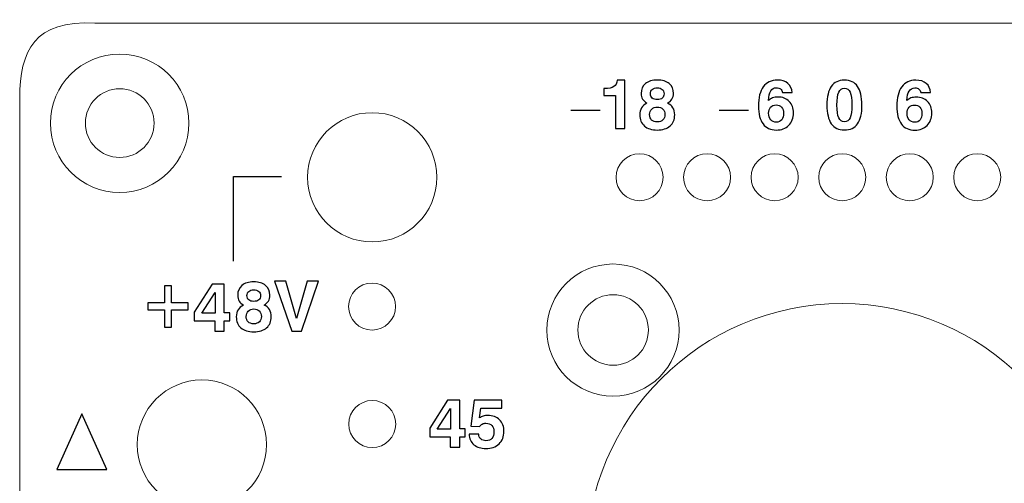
# Model space of a CAD drawing. Header units: inches. Extents: x -1.88 to 1.87, y -0.27 to 1.42.
# Tile 5 of 8: x -1.88 to -0.2, y 0.63 to 1.42. Entities that reach past the tile are written whole.
import ezdxf

# ---------------------------------------------------------------- set-up
doc = ezdxf.new("R2010")
doc.units = ezdxf.units.IN
doc.header["$MEASUREMENT"] = 0
for name, color, linetype in [('Layer 1', 7, 'Continuous'), ('Layer 3', 7, 'Continuous'), ('Layer 4', 7, 'Continuous')]:
    doc.layers.add(name, color=color, linetype=linetype)

msp = doc.modelspace()

# ---------------------------------------------------------------- linework, layer by layer
at = {"layer": 'Layer 1'}
for points, knots in [([(-0.8614, 1.2377), (-0.8614, 1.2377), (-0.8614, 1.2941), (-0.8614, 1.2941), (-0.8614, 1.2941), (-0.8614, 1.2941), (-0.8811, 1.2941), (-0.8811, 1.2941), (-0.8811, 1.2941), (-0.8811, 1.2941), (-0.8811, 1.3057), (-0.8811, 1.3057), (-0.8811, 1.3057), (-0.8811, 1.3057), (-0.8799, 1.3057), (-0.8799, 1.3057), (-0.8799, 1.3057), (-0.8727, 1.3057), (-0.8675, 1.3068), (-0.8642, 1.3091), (-0.8642, 1.3091), (-0.8609, 1.3113), (-0.859, 1.315), (-0.8584, 1.3202), (-0.8584, 1.3202), (-0.8584, 1.3202), (-0.8452, 1.3202), (-0.8452, 1.3202), (-0.8452, 1.3202), (-0.8452, 1.3202), (-0.8452, 1.2377), (-0.8452, 1.2377), (-0.8452, 1.2377), (-0.8452, 1.2377), (-0.8614, 1.2377), (-0.8614, 1.2377)], [0, 0, 0, 0, 0.1, 0.1, 0.1, 0.1, 0.2, 0.2, 0.2, 0.2, 0.3, 0.3, 0.3, 0.3, 0.4, 0.4, 0.4, 0.4, 0.5, 0.5, 0.5, 0.5, 0.6, 0.6, 0.6, 0.6, 0.7, 0.7, 0.7, 0.7, 0.8, 0.8, 0.8, 0.8, 1, 1, 1, 1]), ([(-0.8077, 1.2811), (-0.8111, 1.283), (-0.8136, 1.2852), (-0.8152, 1.2878), (-0.8152, 1.2878), (-0.8167, 1.2904), (-0.8175, 1.2937), (-0.8175, 1.2976), (-0.8175, 1.2976), (-0.8175, 1.3047), (-0.8151, 1.3103), (-0.8102, 1.3143), (-0.8102, 1.3143), (-0.8054, 1.3183), (-0.7987, 1.3204), (-0.7901, 1.3204), (-0.7901, 1.3204), (-0.7815, 1.3204), (-0.7748, 1.3183), (-0.7699, 1.3143), (-0.7699, 1.3143), (-0.7651, 1.3103), (-0.7626, 1.3048), (-0.7626, 1.2976), (-0.7626, 1.2976), (-0.7626, 1.2939), (-0.7635, 1.2905), (-0.7651, 1.2878), (-0.7651, 1.2878), (-0.7668, 1.285), (-0.7693, 1.2828), (-0.7726, 1.2811), (-0.7726, 1.2811), (-0.7685, 1.2792), (-0.7655, 1.2766), (-0.7634, 1.2733), (-0.7634, 1.2733), (-0.7614, 1.2699), (-0.7604, 1.2659), (-0.7604, 1.2611), (-0.7604, 1.2611), (-0.7604, 1.2531), (-0.763, 1.2468), (-0.7683, 1.2422), (-0.7683, 1.2422), (-0.7736, 1.2376), (-0.7809, 1.2353), (-0.7901, 1.2353), (-0.7901, 1.2353), (-0.7995, 1.2353), (-0.8068, 1.2376), (-0.812, 1.2421), (-0.812, 1.2421), (-0.8172, 1.2467), (-0.8198, 1.253), (-0.8198, 1.2611), (-0.8198, 1.2611), (-0.8198, 1.2658), (-0.8188, 1.2698), (-0.8169, 1.273), (-0.8169, 1.273), (-0.8149, 1.2762), (-0.8119, 1.2789), (-0.8077, 1.2811)], [0, 0, 0, 0, 0.058824, 0.058824, 0.058824, 0.058824, 0.117647, 0.117647, 0.117647, 0.117647, 0.176471, 0.176471, 0.176471, 0.176471, 0.235294, 0.235294, 0.235294, 0.235294, 0.294118, 0.294118, 0.294118, 0.294118, 0.352941, 0.352941, 0.352941, 0.352941, 0.411765, 0.411765, 0.411765, 0.411765, 0.470588, 0.470588, 0.470588, 0.470588, 0.529412, 0.529412, 0.529412, 0.529412, 0.588235, 0.588235, 0.588235, 0.588235, 0.647059, 0.647059, 0.647059, 0.647059, 0.705882, 0.705882, 0.705882, 0.705882, 0.764706, 0.764706, 0.764706, 0.764706, 0.823529, 0.823529, 0.823529, 0.823529, 0.882353, 0.882353, 0.882353, 0.882353, 1, 1, 1, 1]), ([(-0.6007, 1.2855), (-0.5988, 1.2875), (-0.5965, 1.2889), (-0.5939, 1.2899), (-0.5939, 1.2899), (-0.5912, 1.2909), (-0.5883, 1.2914), (-0.585, 1.2914), (-0.585, 1.2914), (-0.5769, 1.2914), (-0.5705, 1.2889), (-0.5656, 1.284), (-0.5656, 1.284), (-0.5607, 1.2791), (-0.5583, 1.2725), (-0.5583, 1.2643), (-0.5583, 1.2643), (-0.5583, 1.2556), (-0.561, 1.2486), (-0.5663, 1.2433), (-0.5663, 1.2433), (-0.5716, 1.238), (-0.5786, 1.2353), (-0.5873, 1.2353), (-0.5873, 1.2353), (-0.5973, 1.2353), (-0.6049, 1.2387), (-0.6101, 1.2456), (-0.6101, 1.2456), (-0.6153, 1.2526), (-0.6179, 1.2627), (-0.6179, 1.276), (-0.6179, 1.276), (-0.6179, 1.2904), (-0.6151, 1.3013), (-0.6096, 1.3089), (-0.6096, 1.3089), (-0.604, 1.3165), (-0.596, 1.3203), (-0.5855, 1.3203), (-0.5855, 1.3203), (-0.5782, 1.3203), (-0.5723, 1.3184), (-0.5678, 1.3146), (-0.5678, 1.3146), (-0.5633, 1.3108), (-0.5609, 1.3056), (-0.5605, 1.2991), (-0.5605, 1.2991), (-0.5605, 1.2991), (-0.5772, 1.2991), (-0.5772, 1.2991), (-0.5772, 1.2991), (-0.5776, 1.3018), (-0.5786, 1.3038), (-0.5803, 1.3051), (-0.5803, 1.3051), (-0.582, 1.3065), (-0.5843, 1.3072), (-0.5874, 1.3072), (-0.5874, 1.3072), (-0.5915, 1.3072), (-0.5947, 1.3054), (-0.5969, 1.3018), (-0.5969, 1.3018), (-0.5992, 1.2982), (-0.6004, 1.2928), (-0.6007, 1.2855)], [0, 0, 0, 0, 0.055556, 0.055556, 0.055556, 0.055556, 0.111111, 0.111111, 0.111111, 0.111111, 0.166667, 0.166667, 0.166667, 0.166667, 0.222222, 0.222222, 0.222222, 0.222222, 0.277778, 0.277778, 0.277778, 0.277778, 0.333333, 0.333333, 0.333333, 0.333333, 0.388889, 0.388889, 0.388889, 0.388889, 0.444444, 0.444444, 0.444444, 0.444444, 0.5, 0.5, 0.5, 0.5, 0.555556, 0.555556, 0.555556, 0.555556, 0.611111, 0.611111, 0.611111, 0.611111, 0.666667, 0.666667, 0.666667, 0.666667, 0.722222, 0.722222, 0.722222, 0.722222, 0.777778, 0.777778, 0.777778, 0.777778, 0.833333, 0.833333, 0.833333, 0.833333, 0.888889, 0.888889, 0.888889, 0.888889, 1, 1, 1, 1]), ([(-0.5013, 1.2777), (-0.5013, 1.2919), (-0.4989, 1.3025), (-0.4939, 1.3096), (-0.4939, 1.3096), (-0.489, 1.3166), (-0.4815, 1.3202), (-0.4715, 1.3202), (-0.4715, 1.3202), (-0.4616, 1.3202), (-0.4541, 1.3166), (-0.4491, 1.3095), (-0.4491, 1.3095), (-0.4442, 1.3024), (-0.4417, 1.2918), (-0.4417, 1.2776), (-0.4417, 1.2776), (-0.4417, 1.2635), (-0.4441, 1.2529), (-0.4491, 1.2459), (-0.4491, 1.2459), (-0.454, 1.2389), (-0.4615, 1.2354), (-0.4715, 1.2354), (-0.4715, 1.2354), (-0.4815, 1.2354), (-0.489, 1.2389), (-0.4939, 1.2459), (-0.4939, 1.2459), (-0.4989, 1.253), (-0.5013, 1.2636), (-0.5013, 1.2777)], [0, 0, 0, 0, 0.111111, 0.111111, 0.111111, 0.111111, 0.222222, 0.222222, 0.222222, 0.222222, 0.333333, 0.333333, 0.333333, 0.333333, 0.444444, 0.444444, 0.444444, 0.444444, 0.555556, 0.555556, 0.555556, 0.555556, 0.666667, 0.666667, 0.666667, 0.666667, 0.777778, 0.777778, 0.777778, 0.777778, 1, 1, 1, 1]), ([(-0.3651, 1.2854), (-0.3632, 1.2874), (-0.3609, 1.2888), (-0.3583, 1.2898), (-0.3583, 1.2898), (-0.3556, 1.2908), (-0.3527, 1.2912), (-0.3494, 1.2912), (-0.3494, 1.2912), (-0.3413, 1.2912), (-0.3349, 1.2888), (-0.33, 1.2839), (-0.33, 1.2839), (-0.3251, 1.2789), (-0.3227, 1.2724), (-0.3227, 1.2642), (-0.3227, 1.2642), (-0.3227, 1.2555), (-0.3254, 1.2485), (-0.3307, 1.2432), (-0.3307, 1.2432), (-0.336, 1.2378), (-0.343, 1.2351), (-0.3517, 1.2351), (-0.3517, 1.2351), (-0.3617, 1.2351), (-0.3693, 1.2386), (-0.3745, 1.2455), (-0.3745, 1.2455), (-0.3797, 1.2524), (-0.3823, 1.2626), (-0.3823, 1.2759), (-0.3823, 1.2759), (-0.3823, 1.2902), (-0.3795, 1.3012), (-0.374, 1.3088), (-0.374, 1.3088), (-0.3684, 1.3164), (-0.3604, 1.3202), (-0.3499, 1.3202), (-0.3499, 1.3202), (-0.3426, 1.3202), (-0.3367, 1.3183), (-0.3322, 1.3145), (-0.3322, 1.3145), (-0.3277, 1.3107), (-0.3253, 1.3055), (-0.3248, 1.299), (-0.3248, 1.299), (-0.3248, 1.299), (-0.3416, 1.299), (-0.3416, 1.299), (-0.3416, 1.299), (-0.342, 1.3017), (-0.343, 1.3037), (-0.3447, 1.305), (-0.3447, 1.305), (-0.3464, 1.3064), (-0.3487, 1.307), (-0.3518, 1.307), (-0.3518, 1.307), (-0.3559, 1.307), (-0.3591, 1.3052), (-0.3613, 1.3016), (-0.3613, 1.3016), (-0.3636, 1.2981), (-0.3648, 1.2926), (-0.3651, 1.2854)], [0, 0, 0, 0, 0.055556, 0.055556, 0.055556, 0.055556, 0.111111, 0.111111, 0.111111, 0.111111, 0.166667, 0.166667, 0.166667, 0.166667, 0.222222, 0.222222, 0.222222, 0.222222, 0.277778, 0.277778, 0.277778, 0.277778, 0.333333, 0.333333, 0.333333, 0.333333, 0.388889, 0.388889, 0.388889, 0.388889, 0.444444, 0.444444, 0.444444, 0.444444, 0.5, 0.5, 0.5, 0.5, 0.555556, 0.555556, 0.555556, 0.555556, 0.611111, 0.611111, 0.611111, 0.611111, 0.666667, 0.666667, 0.666667, 0.666667, 0.722222, 0.722222, 0.722222, 0.722222, 0.777778, 0.777778, 0.777778, 0.777778, 0.833333, 0.833333, 0.833333, 0.833333, 0.888889, 0.888889, 0.888889, 0.888889, 1, 1, 1, 1]), ([(-0.8017, 1.2971), (-0.8017, 1.2939), (-0.8007, 1.2914), (-0.7987, 1.2897), (-0.7987, 1.2897), (-0.7967, 1.288), (-0.7939, 1.2872), (-0.7901, 1.2872), (-0.7901, 1.2872), (-0.7864, 1.2872), (-0.7835, 1.288), (-0.7815, 1.2898), (-0.7815, 1.2898), (-0.7795, 1.2915), (-0.7785, 1.2939), (-0.7785, 1.2971), (-0.7785, 1.2971), (-0.7785, 1.3001), (-0.7795, 1.3026), (-0.7816, 1.3043), (-0.7816, 1.3043), (-0.7837, 1.3061), (-0.7865, 1.307), (-0.7901, 1.307), (-0.7901, 1.307), (-0.7937, 1.307), (-0.7965, 1.3061), (-0.7986, 1.3043), (-0.7986, 1.3043), (-0.8007, 1.3025), (-0.8017, 1.3001), (-0.8017, 1.2971)], [0, 0, 0, 0, 0.111111, 0.111111, 0.111111, 0.111111, 0.222222, 0.222222, 0.222222, 0.222222, 0.333333, 0.333333, 0.333333, 0.333333, 0.444444, 0.444444, 0.444444, 0.444444, 0.555556, 0.555556, 0.555556, 0.555556, 0.666667, 0.666667, 0.666667, 0.666667, 0.777778, 0.777778, 0.777778, 0.777778, 1, 1, 1, 1]), ([(-0.4842, 1.2777), (-0.4842, 1.2677), (-0.4832, 1.2604), (-0.4812, 1.2559), (-0.4812, 1.2559), (-0.4792, 1.2514), (-0.476, 1.2491), (-0.4715, 1.2491), (-0.4715, 1.2491), (-0.4671, 1.2491), (-0.4639, 1.2514), (-0.4619, 1.256), (-0.4619, 1.256), (-0.4598, 1.2605), (-0.4588, 1.2678), (-0.4588, 1.2777), (-0.4588, 1.2777), (-0.4588, 1.2877), (-0.4598, 1.295), (-0.4619, 1.2995), (-0.4619, 1.2995), (-0.4639, 1.3041), (-0.4671, 1.3063), (-0.4715, 1.3063), (-0.4715, 1.3063), (-0.476, 1.3063), (-0.4792, 1.3041), (-0.4812, 1.2996), (-0.4812, 1.2996), (-0.4832, 1.295), (-0.4842, 1.2878), (-0.4842, 1.2777)], [0, 0, 0, 0, 0.111111, 0.111111, 0.111111, 0.111111, 0.222222, 0.222222, 0.222222, 0.222222, 0.333333, 0.333333, 0.333333, 0.333333, 0.444444, 0.444444, 0.444444, 0.444444, 0.555556, 0.555556, 0.555556, 0.555556, 0.666667, 0.666667, 0.666667, 0.666667, 0.777778, 0.777778, 0.777778, 0.777778, 1, 1, 1, 1]), ([(-0.8031, 1.2617), (-0.8031, 1.2576), (-0.8019, 1.2545), (-0.7997, 1.2523), (-0.7997, 1.2523), (-0.7974, 1.2502), (-0.7942, 1.2491), (-0.79, 1.2491), (-0.79, 1.2491), (-0.786, 1.2491), (-0.7829, 1.2502), (-0.7806, 1.2524), (-0.7806, 1.2524), (-0.7783, 1.2546), (-0.7772, 1.2577), (-0.7772, 1.2617), (-0.7772, 1.2617), (-0.7772, 1.2655), (-0.7784, 1.2685), (-0.7807, 1.2709), (-0.7807, 1.2709), (-0.783, 1.2732), (-0.7862, 1.2743), (-0.79, 1.2743), (-0.79, 1.2743), (-0.7939, 1.2743), (-0.7971, 1.2731), (-0.7995, 1.2708), (-0.7995, 1.2708), (-0.8019, 1.2684), (-0.8031, 1.2654), (-0.8031, 1.2617)], [0, 0, 0, 0, 0.111111, 0.111111, 0.111111, 0.111111, 0.222222, 0.222222, 0.222222, 0.222222, 0.333333, 0.333333, 0.333333, 0.333333, 0.444444, 0.444444, 0.444444, 0.444444, 0.555556, 0.555556, 0.555556, 0.555556, 0.666667, 0.666667, 0.666667, 0.666667, 0.777778, 0.777778, 0.777778, 0.777778, 1, 1, 1, 1]), ([(-0.6005, 1.264), (-0.6005, 1.2593), (-0.5993, 1.2555), (-0.5969, 1.2527), (-0.5969, 1.2527), (-0.5946, 1.25), (-0.5913, 1.2486), (-0.5873, 1.2486), (-0.5873, 1.2486), (-0.5835, 1.2486), (-0.5805, 1.2499), (-0.5783, 1.2526), (-0.5783, 1.2526), (-0.5762, 1.2553), (-0.5751, 1.2591), (-0.5751, 1.2639), (-0.5751, 1.2639), (-0.5751, 1.2683), (-0.5762, 1.2717), (-0.5785, 1.2742), (-0.5785, 1.2742), (-0.5807, 1.2767), (-0.5838, 1.2779), (-0.5878, 1.2779), (-0.5878, 1.2779), (-0.5918, 1.2779), (-0.5949, 1.2767), (-0.5971, 1.2742), (-0.5971, 1.2742), (-0.5993, 1.2717), (-0.6005, 1.2683), (-0.6005, 1.264)], [0, 0, 0, 0, 0.111111, 0.111111, 0.111111, 0.111111, 0.222222, 0.222222, 0.222222, 0.222222, 0.333333, 0.333333, 0.333333, 0.333333, 0.444444, 0.444444, 0.444444, 0.444444, 0.555556, 0.555556, 0.555556, 0.555556, 0.666667, 0.666667, 0.666667, 0.666667, 0.777778, 0.777778, 0.777778, 0.777778, 1, 1, 1, 1]), ([(-0.3649, 1.2639), (-0.3649, 1.2591), (-0.3637, 1.2554), (-0.3613, 1.2526), (-0.3613, 1.2526), (-0.3589, 1.2499), (-0.3557, 1.2485), (-0.3517, 1.2485), (-0.3517, 1.2485), (-0.3479, 1.2485), (-0.3449, 1.2498), (-0.3427, 1.2525), (-0.3427, 1.2525), (-0.3406, 1.2552), (-0.3395, 1.2589), (-0.3395, 1.2637), (-0.3395, 1.2637), (-0.3395, 1.2682), (-0.3406, 1.2716), (-0.3429, 1.2741), (-0.3429, 1.2741), (-0.3451, 1.2765), (-0.3482, 1.2777), (-0.3522, 1.2777), (-0.3522, 1.2777), (-0.3562, 1.2777), (-0.3593, 1.2765), (-0.3615, 1.2741), (-0.3615, 1.2741), (-0.3637, 1.2716), (-0.3649, 1.2682), (-0.3649, 1.2639)], [0, 0, 0, 0, 0.111111, 0.111111, 0.111111, 0.111111, 0.222222, 0.222222, 0.222222, 0.222222, 0.333333, 0.333333, 0.333333, 0.333333, 0.444444, 0.444444, 0.444444, 0.444444, 0.555556, 0.555556, 0.555556, 0.555556, 0.666667, 0.666667, 0.666667, 0.666667, 0.777778, 0.777778, 0.777778, 0.777778, 1, 1, 1, 1]), ([(-1.5434, 0.8928), (-1.5434, 0.8928), (-1.5434, 0.9107), (-1.5434, 0.9107), (-1.5434, 0.9107), (-1.5434, 0.9107), (-1.5782, 0.9107), (-1.5782, 0.9107), (-1.5782, 0.9107), (-1.5782, 0.9107), (-1.5782, 0.9252), (-1.5782, 0.9252), (-1.5782, 0.9252), (-1.5782, 0.9252), (-1.5478, 0.973), (-1.5478, 0.973), (-1.5478, 0.973), (-1.5478, 0.973), (-1.5273, 0.973), (-1.5273, 0.973), (-1.5273, 0.973), (-1.5273, 0.973), (-1.5273, 0.9238), (-1.5273, 0.9238), (-1.5273, 0.9238), (-1.5273, 0.9238), (-1.5177, 0.9238), (-1.5177, 0.9238), (-1.5177, 0.9238), (-1.5177, 0.9238), (-1.5177, 0.9107), (-1.5177, 0.9107), (-1.5177, 0.9107), (-1.5177, 0.9107), (-1.5273, 0.9107), (-1.5273, 0.9107), (-1.5273, 0.9107), (-1.5273, 0.9107), (-1.5273, 0.8928), (-1.5273, 0.8928), (-1.5273, 0.8928), (-1.5273, 0.8928), (-1.5434, 0.8928), (-1.5434, 0.8928)], [0, 0, 0, 0, 0.083333, 0.083333, 0.083333, 0.083333, 0.166667, 0.166667, 0.166667, 0.166667, 0.25, 0.25, 0.25, 0.25, 0.333333, 0.333333, 0.333333, 0.333333, 0.416667, 0.416667, 0.416667, 0.416667, 0.5, 0.5, 0.5, 0.5, 0.583333, 0.583333, 0.583333, 0.583333, 0.666667, 0.666667, 0.666667, 0.666667, 0.75, 0.75, 0.75, 0.75, 0.833333, 0.833333, 0.833333, 0.833333, 1, 1, 1, 1]), ([(-1.4946, 0.9374), (-1.498, 0.9393), (-1.5005, 0.9415), (-1.5021, 0.9441), (-1.5021, 0.9441), (-1.5036, 0.9467), (-1.5044, 0.95), (-1.5044, 0.954), (-1.5044, 0.954), (-1.5044, 0.961), (-1.5019, 0.9666), (-1.4971, 0.9706), (-1.4971, 0.9706), (-1.4923, 0.9747), (-1.4856, 0.9767), (-1.477, 0.9767), (-1.477, 0.9767), (-1.4684, 0.9767), (-1.4617, 0.9747), (-1.4568, 0.9707), (-1.4568, 0.9707), (-1.452, 0.9666), (-1.4495, 0.9611), (-1.4495, 0.954), (-1.4495, 0.954), (-1.4495, 0.9502), (-1.4503, 0.9469), (-1.452, 0.9441), (-1.452, 0.9441), (-1.4536, 0.9413), (-1.4561, 0.9391), (-1.4594, 0.9374), (-1.4594, 0.9374), (-1.4554, 0.9355), (-1.4524, 0.9329), (-1.4503, 0.9296), (-1.4503, 0.9296), (-1.4483, 0.9263), (-1.4473, 0.9222), (-1.4473, 0.9174), (-1.4473, 0.9174), (-1.4473, 0.9094), (-1.4499, 0.9031), (-1.4552, 0.8985), (-1.4552, 0.8985), (-1.4605, 0.8939), (-1.4678, 0.8917), (-1.477, 0.8917), (-1.477, 0.8917), (-1.4864, 0.8917), (-1.4937, 0.8939), (-1.4989, 0.8985), (-1.4989, 0.8985), (-1.5041, 0.903), (-1.5067, 0.9093), (-1.5067, 0.9174), (-1.5067, 0.9174), (-1.5067, 0.9222), (-1.5057, 0.9261), (-1.5037, 0.9293), (-1.5037, 0.9293), (-1.5018, 0.9326), (-1.4987, 0.9352), (-1.4946, 0.9374)], [0, 0, 0, 0, 0.058824, 0.058824, 0.058824, 0.058824, 0.117647, 0.117647, 0.117647, 0.117647, 0.176471, 0.176471, 0.176471, 0.176471, 0.235294, 0.235294, 0.235294, 0.235294, 0.294118, 0.294118, 0.294118, 0.294118, 0.352941, 0.352941, 0.352941, 0.352941, 0.411765, 0.411765, 0.411765, 0.411765, 0.470588, 0.470588, 0.470588, 0.470588, 0.529412, 0.529412, 0.529412, 0.529412, 0.588235, 0.588235, 0.588235, 0.588235, 0.647059, 0.647059, 0.647059, 0.647059, 0.705882, 0.705882, 0.705882, 0.705882, 0.764706, 0.764706, 0.764706, 0.764706, 0.823529, 0.823529, 0.823529, 0.823529, 0.882353, 0.882353, 0.882353, 0.882353, 1, 1, 1, 1]), ([(-1.4125, 0.8928), (-1.4125, 0.8928), (-1.4417, 0.9777), (-1.4417, 0.9777), (-1.4417, 0.9777), (-1.4417, 0.9777), (-1.4224, 0.9777), (-1.4224, 0.9777), (-1.4224, 0.9777), (-1.4224, 0.9777), (-1.4043, 0.9142), (-1.4043, 0.9142), (-1.4043, 0.9142), (-1.4043, 0.9142), (-1.3859, 0.9777), (-1.3859, 0.9777), (-1.3859, 0.9777), (-1.3859, 0.9777), (-1.3668, 0.9777), (-1.3668, 0.9777), (-1.3668, 0.9777), (-1.3668, 0.9777), (-1.3957, 0.8928), (-1.3957, 0.8928), (-1.3957, 0.8928), (-1.3957, 0.8928), (-1.4125, 0.8928), (-1.4125, 0.8928)], [0, 0, 0, 0, 0.125, 0.125, 0.125, 0.125, 0.25, 0.25, 0.25, 0.25, 0.375, 0.375, 0.375, 0.375, 0.5, 0.5, 0.5, 0.5, 0.625, 0.625, 0.625, 0.625, 0.75, 0.75, 0.75, 0.75, 1, 1, 1, 1]), ([(-1.6288, 0.9703), (-1.6288, 0.9703), (-1.6172, 0.9703), (-1.6172, 0.9703), (-1.6172, 0.9703), (-1.6172, 0.9703), (-1.6172, 0.9409), (-1.6172, 0.9409), (-1.6172, 0.9409), (-1.6172, 0.9409), (-1.5885, 0.9409), (-1.5885, 0.9409), (-1.5885, 0.9409), (-1.5885, 0.9409), (-1.5885, 0.9294), (-1.5885, 0.9294), (-1.5885, 0.9294), (-1.5885, 0.9294), (-1.6172, 0.9294), (-1.6172, 0.9294), (-1.6172, 0.9294), (-1.6172, 0.9294), (-1.6172, 0.8999), (-1.6172, 0.8999), (-1.6172, 0.8999), (-1.6172, 0.8999), (-1.6288, 0.8999), (-1.6288, 0.8999), (-1.6288, 0.8999), (-1.6288, 0.8999), (-1.6288, 0.9294), (-1.6288, 0.9294), (-1.6288, 0.9294), (-1.6288, 0.9294), (-1.6575, 0.9294), (-1.6575, 0.9294), (-1.6575, 0.9294), (-1.6575, 0.9294), (-1.6575, 0.9409), (-1.6575, 0.9409), (-1.6575, 0.9409), (-1.6575, 0.9409), (-1.6288, 0.9409), (-1.6288, 0.9409), (-1.6288, 0.9409), (-1.6288, 0.9409), (-1.6288, 0.9703), (-1.6288, 0.9703)], [0, 0, 0, 0, 0.076923, 0.076923, 0.076923, 0.076923, 0.153846, 0.153846, 0.153846, 0.153846, 0.230769, 0.230769, 0.230769, 0.230769, 0.307692, 0.307692, 0.307692, 0.307692, 0.384615, 0.384615, 0.384615, 0.384615, 0.461538, 0.461538, 0.461538, 0.461538, 0.538462, 0.538462, 0.538462, 0.538462, 0.615385, 0.615385, 0.615385, 0.615385, 0.692308, 0.692308, 0.692308, 0.692308, 0.769231, 0.769231, 0.769231, 0.769231, 0.846154, 0.846154, 0.846154, 0.846154, 1, 1, 1, 1]), ([(-1.543, 0.9234), (-1.543, 0.9234), (-1.543, 0.9587), (-1.543, 0.9587), (-1.543, 0.9587), (-1.543, 0.9587), (-1.5654, 0.9234), (-1.5654, 0.9234), (-1.5654, 0.9234), (-1.5654, 0.9234), (-1.543, 0.9234), (-1.543, 0.9234)], [0, 0, 0, 0, 0.25, 0.25, 0.25, 0.25, 0.5, 0.5, 0.5, 0.5, 1, 1, 1, 1]), ([(-1.4886, 0.9534), (-1.4886, 0.9502), (-1.4876, 0.9478), (-1.4856, 0.9461), (-1.4856, 0.9461), (-1.4836, 0.9443), (-1.4807, 0.9435), (-1.477, 0.9435), (-1.477, 0.9435), (-1.4733, 0.9435), (-1.4704, 0.9444), (-1.4684, 0.9461), (-1.4684, 0.9461), (-1.4664, 0.9478), (-1.4654, 0.9502), (-1.4654, 0.9534), (-1.4654, 0.9534), (-1.4654, 0.9565), (-1.4664, 0.9589), (-1.4685, 0.9606), (-1.4685, 0.9606), (-1.4706, 0.9624), (-1.4734, 0.9633), (-1.477, 0.9633), (-1.477, 0.9633), (-1.4806, 0.9633), (-1.4834, 0.9624), (-1.4855, 0.9606), (-1.4855, 0.9606), (-1.4876, 0.9588), (-1.4886, 0.9564), (-1.4886, 0.9534)], [0, 0, 0, 0, 0.111111, 0.111111, 0.111111, 0.111111, 0.222222, 0.222222, 0.222222, 0.222222, 0.333333, 0.333333, 0.333333, 0.333333, 0.444444, 0.444444, 0.444444, 0.444444, 0.555556, 0.555556, 0.555556, 0.555556, 0.666667, 0.666667, 0.666667, 0.666667, 0.777778, 0.777778, 0.777778, 0.777778, 1, 1, 1, 1]), ([(-1.4899, 0.918), (-1.4899, 0.914), (-1.4888, 0.9109), (-1.4866, 0.9087), (-1.4866, 0.9087), (-1.4843, 0.9065), (-1.4811, 0.9054), (-1.4769, 0.9054), (-1.4769, 0.9054), (-1.4729, 0.9054), (-1.4698, 0.9065), (-1.4675, 0.9087), (-1.4675, 0.9087), (-1.4652, 0.9109), (-1.4641, 0.9141), (-1.4641, 0.918), (-1.4641, 0.918), (-1.4641, 0.9218), (-1.4652, 0.9249), (-1.4676, 0.9272), (-1.4676, 0.9272), (-1.4699, 0.9295), (-1.473, 0.9306), (-1.4769, 0.9306), (-1.4769, 0.9306), (-1.4808, 0.9306), (-1.4839, 0.9295), (-1.4863, 0.9271), (-1.4863, 0.9271), (-1.4887, 0.9248), (-1.4899, 0.9218), (-1.4899, 0.918)], [0, 0, 0, 0, 0.111111, 0.111111, 0.111111, 0.111111, 0.222222, 0.222222, 0.222222, 0.222222, 0.333333, 0.333333, 0.333333, 0.333333, 0.444444, 0.444444, 0.444444, 0.444444, 0.555556, 0.555556, 0.555556, 0.555556, 0.666667, 0.666667, 0.666667, 0.666667, 0.777778, 0.777778, 0.777778, 0.777778, 1, 1, 1, 1]), ([(-1.1426, 0.6954), (-1.1426, 0.6954), (-1.1426, 0.7132), (-1.1426, 0.7132), (-1.1426, 0.7132), (-1.1426, 0.7132), (-1.1774, 0.7132), (-1.1774, 0.7132), (-1.1774, 0.7132), (-1.1774, 0.7132), (-1.1774, 0.7278), (-1.1774, 0.7278), (-1.1774, 0.7278), (-1.1774, 0.7278), (-1.147, 0.7756), (-1.147, 0.7756), (-1.147, 0.7756), (-1.147, 0.7756), (-1.1265, 0.7756), (-1.1265, 0.7756), (-1.1265, 0.7756), (-1.1265, 0.7756), (-1.1265, 0.7264), (-1.1265, 0.7264), (-1.1265, 0.7264), (-1.1265, 0.7264), (-1.1169, 0.7264), (-1.1169, 0.7264), (-1.1169, 0.7264), (-1.1169, 0.7264), (-1.1169, 0.7132), (-1.1169, 0.7132), (-1.1169, 0.7132), (-1.1169, 0.7132), (-1.1265, 0.7132), (-1.1265, 0.7132), (-1.1265, 0.7132), (-1.1265, 0.7132), (-1.1265, 0.6954), (-1.1265, 0.6954), (-1.1265, 0.6954), (-1.1265, 0.6954), (-1.1426, 0.6954), (-1.1426, 0.6954)], [0, 0, 0, 0, 0.083333, 0.083333, 0.083333, 0.083333, 0.166667, 0.166667, 0.166667, 0.166667, 0.25, 0.25, 0.25, 0.25, 0.333333, 0.333333, 0.333333, 0.333333, 0.416667, 0.416667, 0.416667, 0.416667, 0.5, 0.5, 0.5, 0.5, 0.583333, 0.583333, 0.583333, 0.583333, 0.666667, 0.666667, 0.666667, 0.666667, 0.75, 0.75, 0.75, 0.75, 0.833333, 0.833333, 0.833333, 0.833333, 1, 1, 1, 1]), ([(-1.1103, 0.7176), (-1.1103, 0.7176), (-1.0941, 0.7176), (-1.0941, 0.7176), (-1.0941, 0.7176), (-1.0939, 0.714), (-1.0927, 0.7112), (-1.0905, 0.7093), (-1.0905, 0.7093), (-1.0884, 0.7073), (-1.0855, 0.7063), (-1.0819, 0.7063), (-1.0819, 0.7063), (-1.0774, 0.7063), (-1.074, 0.7076), (-1.0716, 0.7102), (-1.0716, 0.7102), (-1.0692, 0.7128), (-1.0681, 0.7166), (-1.0681, 0.7214), (-1.0681, 0.7214), (-1.0681, 0.726), (-1.0693, 0.7296), (-1.0717, 0.7322), (-1.0717, 0.7322), (-1.0741, 0.7349), (-1.0775, 0.7362), (-1.0817, 0.7362), (-1.0817, 0.7362), (-1.0841, 0.7362), (-1.0862, 0.7357), (-1.088, 0.7348), (-1.088, 0.7348), (-1.0898, 0.7338), (-1.0914, 0.7324), (-1.0926, 0.7305), (-1.0926, 0.7305), (-1.0926, 0.7305), (-1.1075, 0.7314), (-1.1075, 0.7314), (-1.1075, 0.7314), (-1.1075, 0.7314), (-1.1021, 0.7756), (-1.1021, 0.7756), (-1.1021, 0.7756), (-1.1021, 0.7756), (-1.0547, 0.7756), (-1.0547, 0.7756), (-1.0547, 0.7756), (-1.0547, 0.7756), (-1.0547, 0.7617), (-1.0547, 0.7617), (-1.0547, 0.7617), (-1.0547, 0.7617), (-1.0905, 0.7617), (-1.0905, 0.7617), (-1.0905, 0.7617), (-1.0905, 0.7617), (-1.0926, 0.7451), (-1.0926, 0.7451), (-1.0926, 0.7451), (-1.0908, 0.7465), (-1.0887, 0.7476), (-1.0864, 0.7483), (-1.0864, 0.7483), (-1.0841, 0.749), (-1.0814, 0.7494), (-1.0786, 0.7494), (-1.0786, 0.7494), (-1.0703, 0.7494), (-1.0637, 0.7469), (-1.0586, 0.7419), (-1.0586, 0.7419), (-1.0536, 0.7369), (-1.0511, 0.7303), (-1.0511, 0.7222), (-1.0511, 0.7222), (-1.0511, 0.7134), (-1.0539, 0.7063), (-1.0594, 0.701), (-1.0594, 0.701), (-1.065, 0.6957), (-1.0725, 0.6931), (-1.0819, 0.6931), (-1.0819, 0.6931), (-1.0904, 0.6931), (-1.0972, 0.6953), (-1.1022, 0.6996), (-1.1022, 0.6996), (-1.1073, 0.704), (-1.11, 0.71), (-1.1103, 0.7176)], [0, 0, 0, 0, 0.041667, 0.041667, 0.041667, 0.041667, 0.083333, 0.083333, 0.083333, 0.083333, 0.125, 0.125, 0.125, 0.125, 0.166667, 0.166667, 0.166667, 0.166667, 0.208333, 0.208333, 0.208333, 0.208333, 0.25, 0.25, 0.25, 0.25, 0.291667, 0.291667, 0.291667, 0.291667, 0.333333, 0.333333, 0.333333, 0.333333, 0.375, 0.375, 0.375, 0.375, 0.416667, 0.416667, 0.416667, 0.416667, 0.458333, 0.458333, 0.458333, 0.458333, 0.5, 0.5, 0.5, 0.5, 0.541667, 0.541667, 0.541667, 0.541667, 0.583333, 0.583333, 0.583333, 0.583333, 0.625, 0.625, 0.625, 0.625, 0.666667, 0.666667, 0.666667, 0.666667, 0.708333, 0.708333, 0.708333, 0.708333, 0.75, 0.75, 0.75, 0.75, 0.791667, 0.791667, 0.791667, 0.791667, 0.833333, 0.833333, 0.833333, 0.833333, 0.875, 0.875, 0.875, 0.875, 0.916667, 0.916667, 0.916667, 0.916667, 1, 1, 1, 1]), ([(-1.1422, 0.726), (-1.1422, 0.726), (-1.1422, 0.7613), (-1.1422, 0.7613), (-1.1422, 0.7613), (-1.1422, 0.7613), (-1.1647, 0.726), (-1.1647, 0.726), (-1.1647, 0.726), (-1.1647, 0.726), (-1.1422, 0.726), (-1.1422, 0.726)], [0, 0, 0, 0, 0.25, 0.25, 0.25, 0.25, 0.5, 0.5, 0.5, 0.5, 1, 1, 1, 1]), ([(-1.7698, 0.7524), (-1.7698, 0.7524), (-1.7273, 0.6573), (-1.7273, 0.6573), (-1.7273, 0.6573), (-1.7273, 0.6573), (-1.7698, 0.6573), (-1.7698, 0.6573), (-1.7698, 0.6573), (-1.7698, 0.6573), (-1.8124, 0.6573), (-1.8124, 0.6573), (-1.8124, 0.6573), (-1.8124, 0.6573), (-1.7698, 0.7524), (-1.7698, 0.7524)], [0, 0, 0, 0, 0.2, 0.2, 0.2, 0.2, 0.4, 0.4, 0.4, 0.4, 0.6, 0.6, 0.6, 0.6, 1, 1, 1, 1])]:
    msp.add_open_spline(points, degree=3, knots=knots, dxfattribs=at)
at = {"layer": 'Layer 1', "lineweight": 30}
for points in [[(-0.9372, 1.2692), (-0.9372, 1.2692), (-0.8876, 1.2692), (-0.8876, 1.2692)], [(-0.6846, 1.2692), (-0.6846, 1.2692), (-0.635, 1.2692), (-0.635, 1.2692)]]:
    msp.add_open_spline(points, degree=3, dxfattribs=at)
at = {"layer": 'Layer 1', "lineweight": 25}
msp.add_open_spline([(-1.5118, 1.0121), (-1.5118, 1.0121), (-1.5118, 1.1564), (-1.5118, 1.1564), (-1.5118, 1.1564), (-1.5118, 1.1564), (-1.4299, 1.1564), (-1.4299, 1.1564)], degree=3, knots=[0, 0, 0, 0, 0.333333, 0.333333, 0.333333, 0.333333, 1, 1, 1, 1], dxfattribs=at)
at = {"layer": 'Layer 3', "lineweight": 13}
for centre, major_axis in [((-1.2753, 1.1548), (0, 0.11)), ((-0.8653, 0.8949), (0, 0.06)), ((-0.4756, 0.5047), (0, 0.435)), ((-1.5653, 0.6998), (0, 0.11))]:
    msp.add_ellipse(centre, major_axis=major_axis, ratio=1, dxfattribs=at)
at = {"layer": 'Layer 3', "lineweight": 9}
for centre in [(-0.8203, 1.1548), (-0.7053, 1.1548), (-0.5903, 1.1548), (-0.4753, 1.1548), (-0.3603, 1.1548), (-0.2453, 1.1548), (-1.2757, 0.9348), (-1.2753, 0.7348)]:
    msp.add_ellipse(centre, major_axis=(0, 0.04), ratio=1, dxfattribs=at)
at = {"layer": 'Layer 4', "lineweight": 13}
for centre, major_axis in [((-1.7053, 1.2468), (0, 0.1178)), ((-1.7052, 1.247), (0, 0.0585)), ((-0.8655, 0.8947), (0, 0.1125))]:
    msp.add_ellipse(centre, major_axis=major_axis, ratio=1, dxfattribs=at)
msp.add_open_spline([(-1.7475, 1.4172), (-1.7475, 1.4172), (1.7455, 1.4172), (1.7455, 1.4172), (1.7455, 1.4172), (1.8454, 1.4172), (1.8735, 1.3886), (1.8735, 1.2892), (1.8735, 1.2892), (1.8735, 1.2892), (1.8735, -0.1419), (1.8735, -0.1419), (1.8735, -0.1419), (1.8735, -0.2449), (1.8503, -0.2698), (1.7455, -0.2698), (1.7455, -0.2698), (1.7455, -0.2698), (-1.7475, -0.2698), (-1.7475, -0.2698), (-1.7475, -0.2698), (-1.8463, -0.2698), (-1.8755, -0.2414), (-1.8755, -0.1419), (-1.8755, -0.1419), (-1.8755, -0.1419), (-1.8755, 1.2892), (-1.8755, 1.2892), (-1.8755, 1.2892), (-1.8755, 1.3701), (-1.8499, 1.4231), (-1.7475, 1.4172)], degree=3, knots=[0, 0, 0, 0, 0.111111, 0.111111, 0.111111, 0.111111, 0.222222, 0.222222, 0.222222, 0.222222, 0.333333, 0.333333, 0.333333, 0.333333, 0.444444, 0.444444, 0.444444, 0.444444, 0.555556, 0.555556, 0.555556, 0.555556, 0.666667, 0.666667, 0.666667, 0.666667, 0.777778, 0.777778, 0.777778, 0.777778, 1, 1, 1, 1], dxfattribs=at)

doc.saveas('drawing.dxf')
